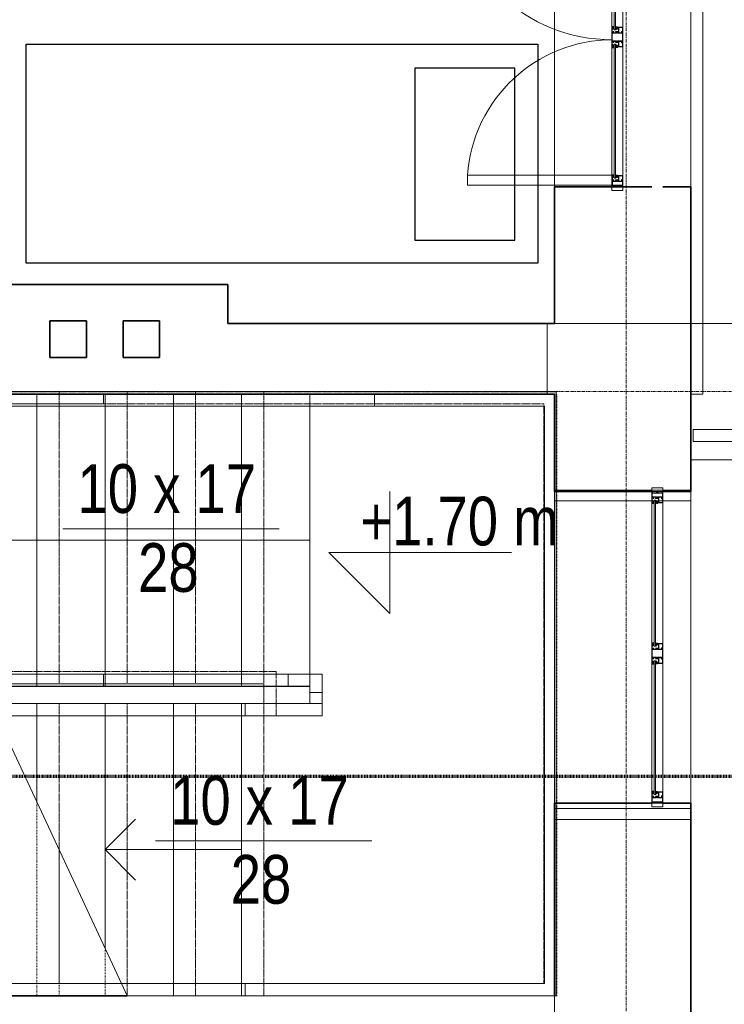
# Model space of a CAD drawing. Header units: millimetres. Extents: x -57350 to 14871, y -25411 to 16830.
# Tile 55 of 66: x -7458 to -4566, y -8199 to -4158. Entities that reach past the tile are written whole.
import ezdxf

# ---------------------------------------------------------------- set-up
doc = ezdxf.new("R2010")
doc.units = ezdxf.units.MM
for name, pattern in [('Kreska', [6.35, 3.175, -3.175]), ('Linia siatki', [22.225, 12.7, -3.175, 3.175, -3.175]), ('Ponad', [3.96875, 2.38125, -1.5875])]:
    doc.linetypes.add(name, pattern=pattern)
for name, color, linetype, lineweight in [('A-AREA', 7, 'Continuous', 5), ('A-DETL-GENF', 7, 'Continuous', 5), ('A-DETL-MBND', 7, 'Continuous', 5), ('A-DETL-THIN', 7, 'Continuous', 5), ('A-DOOR', 7, 'Continuous', 5), ('A-DOOR-FRAM', 7, 'Continuous', 5), ('A-FLOR', 7, 'Continuous', 5), ('A-FLOR-HRAL', 7, 'Continuous', 5), ('A-GLAZ', 7, 'Continuous', 5), ('A-WALL', 7, 'Continuous', 5), ('G-ANNO-DIMS', 7, 'Continuous', 5), ('G-ANNO-SYMB', 7, 'Continuous', 5), ('G-IMPT', 7, 'Continuous', 5), ('S-GRID', 7, 'Continuous', 5), ('S-STRS', 7, 'Continuous', 5), ('S-STRS-ANNO', 7, 'Continuous', 5), ('S-STRS-HDLN', 7, 'Kreska', 5), ('S-STRS-IDEN', 7, 'Continuous', 5), ('S-STRS-MBND', 7, 'Ponad', 5)]:
    doc.layers.add(name, color=color, linetype=linetype, lineweight=lineweight)
doc.styles.add('Arial_2', font='arial.ttf', dxfattribs={"width": 0.8, "height": 200})

# ---------------------------------------------------------------- blocks, each defined once
blk = doc.blocks.new('Typ poręczy górnej - Górna poręcz_wewnętrzny_-1538969-RZUT PIĘTRA I')
at = {"layer": 'A-FLOR-HRAL', "color": 253, "true_color": 0xaaaaaa}
for p, q in [((-7113.4, -5734.8), (-7113.4, -5694.4)), ((-8853.4, -5734.8), (-7113.4, -5734.8))]:
    blk.add_line(p, q, dxfattribs=at)
blk = doc.blocks.new('Typ poręczy górnej - Górna poręcz_wewnętrzny_-1538980-RZUT PIĘTRA I')
at = {"layer": 'A-FLOR-HRAL', "color": 253, "true_color": 0xaaaaaa}
for p, q in [((-8853.4, -6844), (-7113.4, -6844)), ((-7113.4, -6894), (-7113.4, -6844)), ((-8853.4, -6894), (-7113.4, -6894))]:
    blk.add_line(p, q, dxfattribs=at)
blk = doc.blocks.new('Typ poręczy górnej - Górna poręcz_wewnętrzny_-1541173-RZUT PIĘTRA I')
at = {"layer": 'A-FLOR-HRAL', "color": 253, "true_color": 0xaaaaaa}
for p, q in [((-7113.4, -5694.8), (-6292.7, -5694.8)), ((-6292.7, -5694.8), (-6000.8, -5694.8)), ((-6000.8, -5744.8), (-6000.8, -5694.8)), ((-6000.8, -5694.8), (-5263.4, -5694.8)), ((-8853.4, -5744.8), (-6292.7, -5744.8)), ((-6292.7, -5744.8), (-6000.8, -5744.8)), ((-6000.8, -5744.8), (-5303.8, -5744.8)), ((-5303.8, -5744.8), (-5303.8, -8114)), ((-6532.9, -8114), (-8853.4, -8114)), ((-6532.9, -8114), (-6532.9, -8164)), ((-5303.8, -8114), (-6532.9, -8114)), ((-6532.9, -8164), (-8853.4, -8164)), ((-5263.4, -8164), (-6532.9, -8164))]:
    blk.add_line(p, q, dxfattribs=at)
blk = doc.blocks.new('Typ poręczy górnej - Górna poręcz_wewnętrzny_-1541189-RZUT PIĘTRA I')
at = {"layer": 'A-FLOR-HRAL', "color": 253, "true_color": 0xaaaaaa}
for p, q in [((-7113.4, -6844), (-6355.4, -6844)), ((-6355.4, -6894), (-6355.4, -6844)), ((-6355.4, -6844), (-6216.4, -6844)), ((-6216.4, -6844), (-6216.4, -6919)), ((-7113.4, -6894), (-6355.4, -6894)), ((-6355.4, -6894), (-6266.4, -6894)), ((-6266.4, -6894), (-6266.4, -6919)), ((-6266.4, -6964.8), (-6266.4, -6919)), ((-6266.4, -6919), (-6216.4, -6919)), ((-6216.4, -6919), (-6216.4, -6969)), ((-6532.9, -6964.8), (-8853.4, -6964.8)), ((-6532.9, -6964.8), (-6532.9, -7014.8)), ((-6216.4, -6964.8), (-6532.9, -6964.8)), ((-6216.4, -7014.8), (-6216.4, -6964.8)), ((-6532.9, -7014.8), (-8853.4, -7014.8)), ((-6216.4, -7014.8), (-6532.9, -7014.8))]:
    blk.add_line(p, q, dxfattribs=at)
blk = doc.blocks.new('Typ poręczy górnej - Górna poręcz_wewnętrzny_-1533136-RZUT PIĘTRA I')
at = {"layer": 'A-DETL-MBND'}
for p, q in [((-4693.4, -5889.4), (-4693.4, -5839.4)), ((-4693.4, -5839.4), (-2568.4, -5839.4)), ((-2518.4, -5889.4), (-4693.4, -5889.4))]:
    blk.add_line(p, q, dxfattribs=at)
blk = doc.blocks.new('Typ poręczy górnej - Górna poręcz_wewnętrzny_-1542579-RZUT PIĘTRA I')
at = {"layer": 'A-FLOR-HRAL', "linetype": 'Ponad'}
for p, q in [((-8976, -5734.8), (-8976, -5684.8)), ((-6176, -5684.8), (-8976, -5684.8)), ((-5256.4, -5684.8), (-6176, -5684.8)), ((-5256.4, -8164), (-5256.4, -5684.8)), ((-6176, -5734.8), (-8976, -5734.8)), ((-5306.4, -5734.8), (-6176, -5734.8)), ((-5306.4, -8114), (-5306.4, -5734.8)), ((-7039.7, -8114), (-6456, -8114)), ((-6456, -8114), (-5306.4, -8114)), ((-7016.4, -8164), (-6456, -8164)), ((-6456, -8164), (-5256.4, -8164))]:
    blk.add_line(p, q, dxfattribs=at)
at = {"layer": 'A-FLOR-HRAL'}
for p, q in [((-8976, -8114), (-8976, -8164)), ((-8976, -8114), (-7039.7, -8114)), ((-7016.4, -8164), (-7039.7, -8114)), ((-8976, -8164), (-7016.4, -8164))]:
    blk.add_line(p, q, dxfattribs=at)
blk = doc.blocks.new('Typ poręczy górnej - Górna poręcz_wewnętrzny_-1542595-RZUT PIĘTRA I')
at = {"layer": 'A-FLOR-HRAL', "linetype": 'Ponad'}
for p, q in [((-8976, -6884), (-8976, -6834)), ((-6405.6, -6834), (-8976, -6834)), ((-6405.6, -7014.8), (-6405.6, -6834)), ((-6455.6, -6884), (-8976, -6884)), ((-6455.6, -6964.8), (-6455.6, -6884)), ((-7575.6, -6964.8), (-6530.6, -6964.8)), ((-6530.6, -6964.8), (-6455.6, -6964.8)), ((-7552.3, -7014.8), (-6530.6, -7014.8)), ((-6530.6, -7014.8), (-6405.6, -7014.8))]:
    blk.add_line(p, q, dxfattribs=at)
at = {"layer": 'A-FLOR-HRAL'}
for p, q in [((-8976, -6964.8), (-8976, -7014.8)), ((-8976, -6964.8), (-7575.6, -6964.8)), ((-7552.3, -7014.8), (-7575.6, -6964.8)), ((-8976, -7014.8), (-7552.3, -7014.8))]:
    blk.add_line(p, q, dxfattribs=at)
blk = doc.blocks.new('Aluprof_MB-45_I_Alu_Window-FIX-4-panel_ENG_R-00495 - 1230 x 1480-1588573-RZUT PIĘTRA I')
at = {"layer": 'A-DETL-GENF'}
for p, q in [((-68.5, -120), (-590, -120)), ((590, -120), (18.5, -120)), ((-590, -129), (-68.5, -129)), ((-590, -135), (-68.5, -135)), ((18.5, -129), (590, -129)), ((18.5, -135), (590, -135)), ((-63.7, -165), (-593.3, -165)), ((593.2, -165), (-13.9, -165))]:
    blk.add_line(p, q, dxfattribs=at)
at = {"layer": 'A-GLAZ', "color": 55, "true_color": 0xafaf3c}
for p, q in [((-655, -120), (-640, -120)), ((-655, -165), (-655, -120)), ((-640, -120), (-640, -165)), ((655, -120), (640, -120)), ((640, -120), (640, -165)), ((655, -165), (655, -120)), ((-640, -165), (-655, -165)), ((640, -165), (655, -165))]:
    blk.add_line(p, q, dxfattribs=at)
at = {"layer": 'G-IMPT'}
for p, q in [((-602.7, -135), (-602.4, -135)), ((-593.2, -138.6), (-595.1, -138.6)), ((-593, -143.4), (-592.9, -141.7)), ((-591.9, -143.6), (-592.8, -143.6)), ((-592.6, -137.7), (-592.7, -138.2)), ((-592.4, -135), (-590.9, -135)), ((-589.9, -136.7), (-591.1, -142.9)), ((-68.6, -136.7), (-67.4, -142.9)), ((-66.1, -135), (-67.6, -135)), ((-66.6, -143.6), (-65.7, -143.6)), ((-65.9, -137.7), (-65.8, -138.2)), ((-65.5, -143.4), (-65.6, -141.7)), ((-65.3, -138.6), (-63.4, -138.6)), ((-55.8, -135), (-56.1, -135)), ((5.8, -135), (6.1, -135)), ((15.3, -138.6), (13.4, -138.6)), ((15.5, -143.4), (15.6, -141.7)), ((16.6, -143.6), (15.7, -143.6)), ((15.9, -137.7), (15.8, -138.2)), ((16.1, -135), (17.6, -135)), ((18.6, -136.7), (17.4, -142.9)), ((589.9, -136.7), (591.1, -142.9)), ((592.4, -135), (590.9, -135)), ((591.9, -143.6), (592.8, -143.6)), ((592.6, -137.7), (592.7, -138.2)), ((593, -143.4), (592.9, -141.7)), ((593.2, -138.6), (595.1, -138.6)), ((602.7, -135), (602.4, -135))]:
    blk.add_line(p, q, dxfattribs=at)
at = {"layer": 'G-IMPT', "flags": 128}
for points in [[(-590, -120.5), (-590.5, -120), (-640, -120), (-640, -123.6), (-638.5, -124), (-638, -124), (-638, -122), (-635, -122), (-635, -131.7), (-634.8, -131.9), (-635, -132.1), (-635, -140), (-638, -140), (-638, -138), (-638.5, -138), (-640, -138.4), (-640, -146.6), (-638.5, -147), (-638, -147), (-638, -145), (-635, -145), (-635, -153.8), (-634.8, -154), (-635, -154.2), (-635, -163), (-638, -163), (-638, -161), (-638.5, -161), (-640, -161.4), (-640, -165), (-611, -165), (-611, -161.4), (-612.5, -161), (-613, -161), (-613, -163), (-616, -163), (-616, -154.2), (-616.2, -154), (-616, -153.8), (-616, -145), (-613, -145), (-613, -147), (-612.5, -147), (-611, -146.6), (-611, -135.9), (-611.2, -135.7), (-612, -135.7), (-612.2, -135.9), (-612.2, -137.2), (-616, -137.2), (-616, -132.1), (-616.2, -131.9), (-616, -131.7), (-616, -126.7), (-612.2, -126.7), (-612.2, -128), (-612, -128.2), (-611.2, -128.2), (-611, -128), (-611, -125.5), (-611.2, -125.3), (-614.5, -125.3), (-614.5, -124), (-616, -124), (-616, -121.6), (-600, -121.6), (-600, -124), (-601.5, -124), (-601.5, -125), (-598, -125), (-597, -124), (-598.5, -124), (-598.5, -121.5), (-591.5, -121.5), (-591.5, -124), (-593, -124), (-592, -125), (-590, -125)], [(18, -120), (18.5, -120.5), (18.5, -125), (16.5, -125), (15.5, -124), (17, -124), (17, -121.5), (10, -121.5), (10, -124), (11.5, -124), (10.5, -125), (7, -125), (7, -124), (8.5, -124), (8.5, -121.8), (-7.5, -121.8), (-7.5, -124), (-6, -124), (-6, -125.3), (-2.7, -125.3), (-2.5, -125.5), (-2.5, -128), (-2.7, -128.2), (-3.5, -128.2), (-3.7, -128), (-3.7, -126.7), (-7.6, -126.7), (-7.6, -131.7), (-7.8, -131.9), (-7.6, -132.1), (-7.6, -137.2), (-3.7, -137.2), (-3.7, -135.9), (-3.5, -135.7), (-2.7, -135.7), (-2.5, -135.9), (-2.5, -146.6), (-4, -147), (-4.5, -147), (-4.5, -145), (-7.5, -145), (-7.5, -153.8), (-7.7, -154), (-7.5, -154.2), (-7.5, -163), (-4.5, -163), (-4.5, -161), (-4, -161), (-2.5, -161.4), (-2.5, -165), (-47.5, -165), (-47.5, -161.4), (-46, -161), (-45.5, -161), (-45.5, -163), (-42.5, -163), (-42.5, -154.2), (-42.3, -154), (-42.5, -153.8), (-42.5, -145), (-45.5, -145), (-45.5, -147), (-46, -147), (-47.5, -146.6), (-47.5, -135.9), (-47.3, -135.7), (-46.5, -135.7), (-46.3, -135.9), (-46.3, -137.2), (-42.4, -137.2), (-42.4, -132.1), (-42.2, -131.9), (-42.4, -131.7), (-42.4, -126.7), (-46.3, -126.7), (-46.3, -128), (-46.5, -128.2), (-47.3, -128.2), (-47.5, -128), (-47.5, -125.5), (-47.3, -125.3), (-44, -125.3), (-44, -124), (-42.5, -124), (-42.5, -121.6), (-58.5, -121.6), (-58.5, -124), (-57, -124), (-57, -125), (-60.5, -125), (-61.5, -124), (-60, -124), (-60, -121.5), (-67, -121.5), (-67, -124), (-65.5, -124), (-66.5, -125), (-68.5, -125), (-68.5, -120.5), (-68, -120)], [(590, -120.5), (590.5, -120), (640, -120), (640, -123.6), (638.5, -124), (638, -124), (638, -122), (635, -122), (635, -131.7), (634.8, -131.9), (635, -132.1), (635, -140), (638, -140), (638, -138), (638.5, -138), (640, -138.4), (640, -146.6), (638.5, -147), (638, -147), (638, -145), (635, -145), (635, -153.8), (634.8, -154), (635, -154.2), (635, -163), (638, -163), (638, -161), (638.5, -161), (640, -161.4), (640, -165), (611, -165), (611, -161.4), (612.5, -161), (613, -161), (613, -163), (616, -163), (616, -154.2), (616.2, -154), (616, -153.8), (616, -145), (613, -145), (613, -147), (612.5, -147), (611, -146.6), (611, -135.9), (611.2, -135.7), (612, -135.7), (612.2, -135.9), (612.2, -137.2), (616, -137.2), (616, -132.1), (616.2, -131.9), (616, -131.7), (616, -126.7), (612.2, -126.7), (612.2, -128), (612, -128.2), (611.2, -128.2), (611, -128), (611, -125.5), (611.2, -125.3), (614.5, -125.3), (614.5, -124), (616, -124), (616, -121.6), (600, -121.6), (600, -124), (601.5, -124), (601.5, -125), (598, -125), (597, -124), (598.5, -124), (598.5, -121.5), (591.5, -121.5), (591.5, -124), (593, -124), (592, -125), (590, -125)], [(-617.6, -138.2), (-617.1, -138.7), (-612.5, -138.7), (-612.5, -143.5), (-617.1, -143.5), (-617.6, -144), (-617.6, -163.4), (-633.4, -163.4), (-633.4, -144), (-633.9, -143.5), (-638.5, -143.5), (-638.5, -141.5), (-633.9, -141.5), (-633.4, -141), (-633.4, -121.6), (-617.6, -121.6)], [(-613.2, -160.8), (-613.3, -161.2), (-613.9, -161.4), (-615, -160.7), (-614.7, -159.8), (-609.8, -159.8), (-609.8, -163.1), (-609.3, -163.6), (-595.4, -163.6), (-594.4, -162.6), (-594.4, -148.7), (-594.9, -148.2), (-612.2, -148.2), (-615.1, -148.2), (-615.5, -147.3), (-613.6, -145.5), (-613.2, -145.6), (-613.2, -147.2), (-611, -147.2), (-594.8, -147.2), (-594.3, -146.7), (-594.3, -144.5), (-595.5, -144.5), (-600.6, -142.6), (-601, -142.1), (-600.9, -141.7), (-600.2, -141.5), (-595.3, -143.3), (-594.5, -143.3), (-594.8, -141.5), (-593.5, -141.5), (-593, -142), (-593, -164.7), (-593.3, -165), (-611, -165), (-611, -160.8)], [(-596.3, -128.9), (-597.9, -128.9), (-598.7, -129), (-600, -129), (-600.3, -128.7), (-600, -125.3), (-599.7, -125), (-590.3, -125), (-590, -125.3), (-589.7, -128.7), (-590, -129), (-591.3, -129), (-592.1, -128.9), (-593.7, -128.9), (-594.4, -129), (-595.6, -129)], [(-62.2, -128.9), (-60.6, -128.9), (-59.8, -129), (-58.5, -129), (-58.2, -128.7), (-58.5, -125.3), (-58.8, -125), (-68.2, -125), (-68.5, -125.3), (-68.8, -128.7), (-68.5, -129), (-67.2, -129), (-66.4, -128.9), (-64.8, -128.9), (-64.1, -129), (-62.9, -129)], [(-45.3, -160.8), (-45.2, -161.2), (-44.6, -161.4), (-43.5, -160.7), (-43.8, -159.8), (-48.7, -159.8), (-48.7, -163.1), (-49.2, -163.6), (-63.1, -163.6), (-64.1, -162.6), (-64.1, -148.7), (-63.6, -148.2), (-46.3, -148.2), (-43.4, -148.2), (-43, -147.3), (-44.9, -145.5), (-45.3, -145.6), (-45.3, -147.2), (-47.5, -147.2), (-63.7, -147.2), (-64.2, -146.7), (-64.2, -144.5), (-63, -144.5), (-57.9, -142.6), (-57.5, -142.1), (-57.6, -141.7), (-58.3, -141.5), (-63.2, -143.3), (-64, -143.3), (-63.7, -141.5), (-65, -141.5), (-65.5, -142), (-65.5, -164.7), (-65.3, -165), (-47.5, -165), (-47.5, -160.8)], [(-40.7, -121.8), (-9.3, -121.8), (-9.3, -138.5), (-8.8, -139), (-4.3, -139), (-4.3, -143.2), (-8.8, -143.2), (-9.3, -143.7), (-9.3, -163.2), (-40.7, -163.2), (-40.7, -143.7), (-41.2, -143.2), (-45.7, -143.2), (-45.7, -139), (-41.2, -139), (-40.7, -138.5)], [(-4.7, -160.8), (-4.8, -161.2), (-5.4, -161.4), (-6.5, -160.7), (-6.2, -159.8), (-1.3, -159.8), (-1.3, -163.1), (-0.8, -163.6), (13.1, -163.6), (14.1, -162.6), (14.1, -148.7), (13.6, -148.2), (-3.7, -148.2), (-6.6, -148.2), (-7, -147.3), (-5.1, -145.5), (-4.7, -145.6), (-4.7, -147.2), (-2.5, -147.2), (13.7, -147.2), (14.2, -146.7), (14.2, -144.5), (13, -144.5), (7.9, -142.6), (7.5, -142.1), (7.6, -141.7), (8.3, -141.5), (13.2, -143.3), (14, -143.3), (13.7, -141.5), (15, -141.5), (15.5, -142), (15.5, -164.7), (15.2, -165), (-2.5, -165), (-2.5, -160.8)], [(12.2, -128.9), (10.6, -128.9), (9.8, -129), (8.5, -129), (8.2, -128.7), (8.5, -125.3), (8.8, -125), (18.2, -125), (18.5, -125.3), (18.8, -128.7), (18.5, -129), (17.2, -129), (16.4, -128.9), (14.8, -128.9), (14.1, -129), (12.9, -129)], [(596.3, -128.9), (597.9, -128.9), (598.7, -129), (600, -129), (600.3, -128.7), (600, -125.3), (599.7, -125), (590.3, -125), (590, -125.3), (589.7, -128.7), (590, -129), (591.3, -129), (592.1, -128.9), (593.7, -128.9), (594.4, -129), (595.6, -129)], [(613.2, -160.8), (613.3, -161.2), (613.9, -161.4), (615, -160.7), (614.7, -159.8), (609.8, -159.8), (609.8, -163.1), (609.3, -163.6), (595.4, -163.6), (594.4, -162.6), (594.4, -148.7), (594.9, -148.2), (612.2, -148.2), (615.1, -148.2), (615.5, -147.3), (613.6, -145.5), (613.2, -145.6), (613.2, -147.2), (611, -147.2), (594.8, -147.2), (594.3, -146.7), (594.3, -144.5), (595.5, -144.5), (600.6, -142.6), (601, -142.1), (600.9, -141.7), (600.2, -141.5), (595.3, -143.3), (594.5, -143.3), (594.8, -141.5), (593.5, -141.5), (593, -142), (593, -164.7), (593.2, -165), (611, -165), (611, -160.8)], [(617.6, -138.2), (617.1, -138.7), (612.5, -138.7), (612.5, -143.5), (617.1, -143.5), (617.6, -144), (617.6, -163.4), (633.4, -163.4), (633.4, -144), (633.9, -143.5), (638.5, -143.5), (638.5, -141.5), (633.9, -141.5), (633.4, -141), (633.4, -121.6), (617.6, -121.6)]]:
    blk.add_lwpolyline(points, close=True, dxfattribs=at)
for points in [[(-544, -129), (-604, -129), (-604, -135), (-544, -135)], [(-597, -125), (-597, -124), (-597.5, -124), (-597.5, -123.5), (-597.3, -123.1), (-596.5, -122), (-593.5, -122), (-592.7, -123.1), (-592.5, -123.5), (-592.5, -124), (-593, -124), (-593, -125)], [(-593.1, -141.5), (-595.2, -141.5), (-595.4, -142.3)], [(-114.5, -129), (-54.5, -129), (-54.5, -135), (-114.5, -135)], [(-61.5, -125), (-61.5, -124), (-61, -124), (-61, -123.5), (-61.2, -123.1), (-62, -122), (-65, -122), (-65.8, -123.1), (-66, -123.5), (-66, -124), (-65.5, -124), (-65.5, -125)], [(-65.4, -141.5), (-63.3, -141.5), (-63.1, -142.3)], [(64.5, -129), (4.5, -129), (4.5, -135), (64.5, -135)], [(11.5, -125), (11.5, -124), (11, -124), (11, -123.5), (11.2, -123.1), (12, -122), (15, -122), (15.8, -123.1), (16, -123.5), (16, -124), (15.5, -124), (15.5, -125)], [(15.4, -141.5), (13.3, -141.5), (13.1, -142.3)], [(544, -129), (604, -129), (604, -135), (544, -135)], [(597, -125), (597, -124), (597.5, -124), (597.5, -123.5), (597.3, -123.1), (596.5, -122), (593.5, -122), (592.7, -123.1), (592.5, -123.5), (592.5, -124), (593, -124), (593, -125)], [(593.1, -141.5), (595.2, -141.5), (595.4, -142.3)]]:
    blk.add_lwpolyline(points, dxfattribs=at)
at = {"layer": 'G-IMPT'}
for centre in [(-595, -123.7), (-63.5, -123.7), (13.5, -123.7), (595, -123.7)]:
    blk.add_circle(centre, 1, dxfattribs=at)
for centre, radius, start, end in [((-602.8, -135.8), 0.82, 88.3309, 254.1936), ((-606.2, -147), 10.9, 24.1906, 72.9309), ((-603, -142.1), 7.1, 38.4087, 84.7254), ((-597, -137.3), 0.57, 216.6541, 311.4905), ((-592.3, -139.8), 4.82, 91.8339, 154.522), ((-595.9, -142.2), 0.5, 224.7824, 345), ((-592.3, -139), 3.53, 72.0819, 164.2736), ((-595.1, -138), 0.606, 180.9387, 274.7577), ((-593.4, -138), 0.711, 284.2724, 341.4484), ((-593.1, -141.7), 0.2, 355, 90), ((-592.8, -143.4), 0.2, 175, 270), ((-591.2, -138), 1.38, 95.8715, 168.0912), ((-591.9, -142.8), 0.8, 270, 355.7208), ((-591.4, -136.1), 0.492, 278.4511, 68.4438), ((-591, -136.2), 1.19, 335.9195, 86.1021), ((-67.5, -136.2), 1.19, 93.8979, 204.0805), ((-67.1, -136.1), 0.492, 111.5562, 261.5489), ((-66.6, -142.8), 0.8, 184.2792, 270), ((-66.2, -139), 3.53, 15.7264, 107.9181), ((-67.3, -138), 1.38, 11.9088, 84.1285), ((-66.2, -139.8), 4.82, 25.478, 88.1661), ((-65.1, -138), 0.711, 198.5516, 255.7276), ((-65.7, -143.4), 0.2, 270, 5), ((-65.4, -141.7), 0.2, 90, 185), ((-63.4, -138), 0.606, 265.2423, 359.0613), ((-62.6, -142.2), 0.5, 195, 315.2176), ((-52.3, -147), 10.9, 107.0691, 155.8094), ((-61.5, -137.3), 0.57, 228.5095, 323.3459), ((-55.5, -142.1), 7.1, 95.2746, 141.5913), ((-55.7, -135.8), 0.82, 285.8064, 91.6691), ((5.7, -135.8), 0.82, 88.3309, 254.1936), ((2.3, -147), 10.9, 24.1906, 72.9309), ((5.5, -142.1), 7.1, 38.4087, 84.7254), ((11.5, -137.3), 0.57, 216.6541, 311.4905), ((16.2, -139.8), 4.82, 91.8339, 154.522), ((12.6, -142.2), 0.5, 224.7824, 345), ((16.2, -139), 3.53, 72.0819, 164.2736), ((13.4, -138), 0.606, 180.9387, 274.7577), ((15.1, -138), 0.711, 284.2724, 341.4484), ((15.4, -141.7), 0.2, 355, 90), ((15.7, -143.4), 0.2, 175, 270), ((17.3, -138), 1.38, 95.8715, 168.0912), ((16.6, -142.8), 0.8, 270, 355.7208), ((17.1, -136.1), 0.492, 278.4511, 68.4438), ((17.5, -136.2), 1.19, 335.9195, 86.1021), ((591, -136.2), 1.19, 93.8979, 204.0805), ((591.4, -136.1), 0.492, 111.5562, 261.5489), ((591.9, -142.8), 0.8, 184.2792, 270), ((592.3, -139), 3.53, 15.7264, 107.9181), ((591.2, -138), 1.38, 11.9088, 84.1285), ((592.3, -139.8), 4.82, 25.478, 88.1661), ((593.4, -138), 0.711, 198.5516, 255.7276), ((592.8, -143.4), 0.2, 270, 5), ((593.1, -141.7), 0.2, 90, 185), ((595.1, -138), 0.606, 265.2423, 359.0613), ((595.9, -142.2), 0.5, 195, 315.2176), ((606.2, -147), 10.9, 107.0691, 155.8094), ((597, -137.3), 0.57, 228.5095, 323.3459), ((603, -142.1), 7.1, 95.2746, 141.5913), ((602.8, -135.8), 0.82, 285.8064, 91.6691)]:
    blk.add_arc(centre, radius, start, end, dxfattribs=at)
blk = doc.blocks.new('OBS oznaczenie biegu schodów ___FK_4_0 - OBS_Oznaczenie biegu schodów-885247-RZUT PIĘTRA I')
at = {"layer": 'S-STRS-IDEN'}
blk.add_line((1.184, 0.362), (10.056, 0.362), dxfattribs=at)
blk = doc.blocks.new('Rzędne punktów - Znacznik rzędnej-348474-RZUT PIĘTRA I')
at = {"layer": 'G-ANNO-DIMS'}
for p, q in [((0, 0), (0, 5)), ((-2.5, 2.5), (0, 0)), ((-2.5, 2.5), (5, 2.5))]:
    blk.add_line(p, q, dxfattribs=at)
blk = doc.blocks.new('M_Jednoskrzydłowe płytowe - 75-1438897-PARTER')
at = {"layer": 'A-DOOR'}
for p, q in [((324, -150), (324, -900)), ((375, -150), (324, -150)), ((375, -150), (375, -900)), ((375, -900), (324, -900))]:
    blk.add_line(p, q, dxfattribs=at)
blk.add_arc((375, -150), 751.7, 180, 266.1097, dxfattribs=at)

msp = doc.modelspace()

# ---------------------------------------------------------------- linework, layer by layer
for p, q in [((-7431.61546, -5157.8889), (-7431.61546, -4257.8889)), ((-7431.61546, -4257.8889), (-5331.61546, -4257.8889)), ((-5331.61546, -4257.8889), (-5331.61546, -5157.8889)), ((-5331.61546, -5157.8889), (-7431.61546, -5157.8889))]:
    msp.add_line(p, q)
msp.add_lwpolyline([(-5425.98995, -5063.5291), (-5425.98995, -4357.47902), (-5835.58184, -4357.47902), (-5835.58184, -5063.5291)], close=True)
at = {"layer": 'A-AREA', "color": 253, "true_color": 0xaaaaaa}
for p, q in [((-5263.41602, -6133.40745), (-5263.41602, -7395.40745)), ((-5263.41602, -7440.40745), (-5263.41602, -7588.40745))]:
    msp.add_line(p, q, dxfattribs=at)
at = {"layer": 'A-DETL-THIN'}
for p, q in [((-7333.41602, -5394.40745), (-7183.41602, -5394.40745)), ((-7333.41602, -5544.40745), (-7333.41602, -5394.40745)), ((-7333.41602, -5394.40745), (-7183.41602, -5394.40745)), ((-7333.41602, -5544.40745), (-7333.41602, -5394.40745)), ((-7183.41602, -5394.40745), (-7183.41602, -5544.40745)), ((-7183.41602, -5394.40745), (-7183.41602, -5544.40745)), ((-7033.41602, -5394.40745), (-6883.41602, -5394.40745)), ((-7033.41602, -5544.40745), (-7033.41602, -5394.40745)), ((-7033.41602, -5394.40745), (-6883.41602, -5394.40745)), ((-7033.41602, -5544.40745), (-7033.41602, -5394.40745)), ((-6883.41602, -5394.40745), (-6883.41602, -5544.40745)), ((-6883.41602, -5394.40745), (-6883.41602, -5544.40745)), ((-7183.41602, -5544.40745), (-7333.41602, -5544.40745)), ((-7183.41602, -5544.40745), (-7333.41602, -5544.40745)), ((-6883.41602, -5544.40745), (-7033.41602, -5544.40745)), ((-6883.41602, -5544.40745), (-7033.41602, -5544.40745))]:
    msp.add_line(p, q, dxfattribs=at)
at = {"layer": 'A-DOOR-FRAM', "color": 253, "true_color": 0xaaaaaa}
for p, q in [((-5263.41602, -6088.40745), (-5263.41602, -6133.40745)), ((-4703.41602, -6088.40745), (-5263.41602, -6088.40745)), ((-5263.41602, -6133.40745), (-5263.41602, -7395.40745)), ((-5263.41602, -6133.40745), (-4703.41602, -6133.40745)), ((-5263.41602, -7395.40745), (-5263.41602, -7440.40745)), ((-4703.41602, -7395.40745), (-5263.41602, -7395.40745)), ((-4703.41602, -7440.40745), (-5263.41602, -7440.40745))]:
    msp.add_line(p, q, dxfattribs=at)
at = {"layer": 'A-FLOR'}
for p, q in [((-4653.41602, -5694.40745), (-4653.41602, 2095.59255)), ((-4703.41602, -5694.40745), (-4653.41602, -5694.40745))]:
    msp.add_line(p, q, dxfattribs=at)
at = {"layer": 'A-FLOR', "color": 253, "true_color": 0xaaaaaa}
for p, q in [((-5293.41602, -5404.40745), (-5293.41602, -5694.40745)), ((-3003.41602, -5404.40745), (-5263.41602, -5404.40745)), ((-7016.24685, -8164.40745), (-5263.41602, -8164.40745)), ((-5263.41602, -8164.40745), (-5263.41602, -13784.40745))]:
    msp.add_line(p, q, dxfattribs=at)
at = {"layer": 'A-WALL'}
for p, q in [((-5263.41602, -4844.40745), (-5263.41602, -3564.40745)), ((-4703.41602, -3564.40745), (-4703.41602, -4844.40745)), ((-5263.41602, -7374.40745), (-5263.41602, -6094.40745)), ((-4703.41602, -6094.40745), (-4703.41602, -7374.40745))]:
    msp.add_line(p, q, dxfattribs=at)
at = {"layer": 'A-WALL', "lineweight": 35}
for p, q in [((-5263.41602, -4844.40745), (-5263.41602, -5404.40745)), ((-4863.46563, -4844.40745), (-5263.41602, -4844.40745)), ((-4703.41602, -4844.40745), (-4818.36641, -4844.40745)), ((-4703.41602, -6094.40745), (-4703.41602, -4844.40745)), ((-6603.41602, -5244.40745), (-7913.41602, -5244.40745)), ((-6603.41602, -5404.40745), (-6603.41602, -5244.40745)), ((-7333.41602, -5394.40745), (-7183.41602, -5394.40745)), ((-7333.41602, -5544.40745), (-7333.41602, -5394.40745)), ((-7183.41602, -5394.40745), (-7183.41602, -5544.40745)), ((-7033.41602, -5394.40745), (-6883.41602, -5394.40745)), ((-7033.41602, -5544.40745), (-7033.41602, -5394.40745)), ((-6883.41602, -5394.40745), (-6883.41602, -5544.40745)), ((-5263.41602, -5404.40745), (-6603.41602, -5404.40745)), ((-7183.41602, -5544.40745), (-7333.41602, -5544.40745)), ((-6883.41602, -5544.40745), (-7033.41602, -5544.40745)), ((-9523.41602, -5694.40745), (-5263.41602, -5694.40745)), ((-5263.41602, -5694.40745), (-5263.41602, -6094.40745)), ((-5263.41602, -6094.40745), (-4863.46563, -6094.40745)), ((-4818.36641, -6094.40745), (-4703.41602, -6094.40745)), ((-5263.41602, -7374.40745), (-5263.41602, -8164.40745)), ((-4863.46563, -7374.40745), (-5263.41602, -7374.40745)), ((-4703.41602, -7374.40745), (-4818.36641, -7374.40745)), ((-4703.41602, -13844.40745), (-4703.41602, -7374.40745)), ((-7016.24685, -8164.40745), (-10333.41602, -8164.40745))]:
    msp.add_line(p, q, dxfattribs=at)
at = {"layer": 'A-WALL', "color": 253, "true_color": 0xaaaaaa}
msp.add_line((-4703.41602, -5964.40745), (-2443.41602, -5964.40745), dxfattribs=at)
at = {"layer": 'G-ANNO-SYMB', "linetype": 'Kreska', "lineweight": 70}
msp.add_line((-55682.0653, -7263.09522), (97.70978, -7263.09522), dxfattribs=at)
at = {"layer": 'S-GRID', "linetype": 'Linia siatki'}
for p, q in [((-4968.41602, 10521.57226), (-4968.41602, -21375.48764)), ((-55866.74056, -5684.40745), (1287.74041, -5684.40745))]:
    msp.add_line(p, q, dxfattribs=at)
at = {"layer": 'S-STRS', "linetype": 'Ponad'}
for p, q in [((-7386.82869, -6894.40745), (-7386.82869, -5694.40745)), ((-7106.82869, -6894.40745), (-7106.82869, -5694.40745)), ((-6826.82869, -6894.40745), (-6826.82869, -5694.40745)), ((-6546.82869, -6894.40745), (-6546.82869, -5694.40745)), ((-6266.82869, -6894.40745), (-6266.82869, -5694.40745)), ((-7386.82869, -6964.40745), (-7386.82869, -7369.48382)), ((-7106.82869, -6964.40745), (-7106.82869, -7969.94576)), ((-6826.82869, -6964.40745), (-6826.82869, -8164.40745)), ((-6546.82869, -6964.40745), (-6546.82869, -8164.40745)), ((-7295.98904, -7564.52484), (-7295.98904, -8114.00745))]:
    msp.add_line(p, q, dxfattribs=at)
at = {"layer": 'S-STRS'}
for p, q in [((-7386.82869, -6894.40745), (-7386.82869, -5694.40745)), ((-7106.82869, -6894.40745), (-7106.82869, -5694.40745)), ((-6826.82869, -6894.40745), (-6826.82869, -5694.40745)), ((-6546.82869, -6894.40745), (-6546.82869, -5694.40745)), ((-6266.82869, -6894.40745), (-6266.82869, -5694.40745)), ((-7386.82869, -6894.40745), (-7666.82869, -6894.40745)), ((-7106.82869, -6894.40745), (-7386.82869, -6894.40745)), ((-6826.82869, -6894.40745), (-7106.82869, -6894.40745)), ((-6546.82869, -6894.40745), (-6826.82869, -6894.40745)), ((-6266.82869, -6894.40745), (-6546.82869, -6894.40745)), ((-6266.82869, -6894.40745), (-6266.82869, -6964.40745)), ((-7386.82869, -6964.40745), (-7386.82869, -7369.48382)), ((-7106.82869, -6964.40745), (-7106.82869, -7969.94576)), ((-6826.82869, -6964.40745), (-6826.82869, -8164.40745)), ((-6546.82869, -6964.40745), (-6546.82869, -8164.40745)), ((-6266.82869, -6964.40745), (-6455.94664, -6964.40745)), ((-7295.98904, -7564.52484), (-7295.98904, -8114.00745))]:
    msp.add_line(p, q, dxfattribs=at)
at = {"layer": 'S-STRS-ANNO'}
for p, q in [((-7386.82869, -6294.40745), (-7666.82869, -6294.40745)), ((-7106.82869, -6294.40745), (-7386.82869, -6294.40745)), ((-6826.82869, -6294.40745), (-7106.82869, -6294.40745)), ((-6546.82869, -6294.40745), (-6826.82869, -6294.40745)), ((-6266.82869, -6294.40745), (-6546.82869, -6294.40745)), ((-7106.82869, -7564.40745), (-6981.82869, -7439.40745)), ((-7106.82869, -7564.40745), (-6826.82869, -7564.40745)), ((-7106.82869, -7564.40745), (-6981.82869, -7689.40745)), ((-6826.82869, -7564.40745), (-6546.82869, -7564.40745))]:
    msp.add_line(p, q, dxfattribs=at)
at = {"layer": 'S-STRS-HDLN'}
for p, q in [((-5253.41602, -5694.40745), (-5263.36641, -5694.40745)), ((-5253.41602, -8164.40745), (-5253.41602, -5694.40745)), ((-7386.82869, -7369.80068), (-7386.82869, -8164.40745)), ((-7386.82869, -7369.80068), (-7386.82869, -8164.40745)), ((-7106.82869, -7970.18053), (-7106.82869, -8164.40745)), ((-7106.82869, -7970.18053), (-7106.82869, -8164.40745)), ((-7295.98904, -8114.05706), (-7295.98904, -8164.40745)), ((-7295.98904, -8114.05706), (-7295.98904, -8164.40745)), ((-7016.20445, -8164.40745), (-7016.37, -8164.05241)), ((-5255.93943, -8164.40745), (-5253.41602, -8164.40745))]:
    msp.add_line(p, q, dxfattribs=at)
at = {"layer": 'S-STRS-MBND'}
for p, q in [((-6455.98904, -5684.40745), (-8975.98904, -5684.40745)), ((-7295.98904, -6884.40745), (-7295.98904, -5684.40745)), ((-7295.98904, -6884.40745), (-7295.98904, -5684.40745)), ((-7015.98904, -6884.40745), (-7015.98904, -5684.40745)), ((-7015.98904, -6884.40745), (-7015.98904, -5684.40745)), ((-6735.98904, -6884.40745), (-6735.98904, -5684.40745)), ((-6735.98904, -6884.40745), (-6735.98904, -5684.40745)), ((-5255.98904, -5684.40745), (-6455.98904, -5684.40745)), ((-6455.98904, -6884.40745), (-6455.98904, -5684.40745)), ((-6455.98904, -6884.40745), (-6455.98904, -5684.40745)), ((-5255.98904, -8164.40745), (-5255.98904, -5684.40745)), ((-6455.98904, -6884.40745), (-8975.98904, -6884.40745)), ((-6455.98904, -6884.40745), (-6455.98904, -6964.40745)), ((-7575.77364, -6964.40745), (-6455.98904, -6964.40745)), ((-7295.98904, -6964.40745), (-7295.98904, -7564.29007)), ((-7295.98904, -6964.40745), (-7295.98904, -7564.29007)), ((-7015.98904, -6964.40745), (-7015.98904, -8164.40745)), ((-7015.98904, -6964.40745), (-7015.98904, -8164.40745)), ((-6735.98904, -6964.40745), (-6735.98904, -8164.40745)), ((-6735.98904, -6964.40745), (-6735.98904, -8164.40745)), ((-6455.98904, -6964.40745), (-6455.98904, -8164.40745)), ((-6455.98904, -6964.40745), (-6455.98904, -8164.40745)), ((-7016.20445, -8164.40745), (-6455.98904, -8164.40745)), ((-6455.98904, -8164.40745), (-5255.98904, -8164.40745))]:
    msp.add_line(p, q, dxfattribs=at)
at = {"layer": 'S-STRS-MBND', "linetype": 'Continuous'}
msp.add_line((-7039.70635, -8114.00745), (-7552.27173, -7014.80745), dxfattribs=at)

# ---------------------------------------------------------------- block references
at = {"layer": 'A-DETL-MBND'}
msp.add_blockref('Typ poręczy górnej - Górna poręcz_wewnętrzny_-1533136-RZUT PIĘTRA I', (0, 0), dxfattribs=at)
at = {"layer": 'A-DOOR'}
for p, xscale, yscale, zscale, rotation in [((-4892.2928, -3904.8955), -0.8903681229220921, 0.8903681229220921, 0.8903681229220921, 270.0000000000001), ((-4905.12201, -4539.19619), 0.7938426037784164, 0.7938426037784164, 0.7938426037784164, 270)]:
    msp.add_blockref('M_Jednoskrzydłowe płytowe - 75-1438897-PARTER', p, dxfattribs=dict(at, xscale=xscale, yscale=yscale, zscale=zscale, rotation=rotation))
at = {"layer": 'A-FLOR-HRAL'}
for name in ['Typ poręczy górnej - Górna poręcz_wewnętrzny_-1542579-RZUT PIĘTRA I', 'Typ poręczy górnej - Górna poręcz_wewnętrzny_-1542595-RZUT PIĘTRA I']:
    msp.add_blockref(name, (0, 0), dxfattribs=at)
at = {"layer": 'A-FLOR-HRAL', "color": 253, "true_color": 0xaaaaaa}
for name in ['Typ poręczy górnej - Górna poręcz_wewnętrzny_-1538969-RZUT PIĘTRA I', 'Typ poręczy górnej - Górna poręcz_wewnętrzny_-1541173-RZUT PIĘTRA I', 'Typ poręczy górnej - Górna poręcz_wewnętrzny_-1538980-RZUT PIĘTRA I', 'Typ poręczy górnej - Górna poręcz_wewnętrzny_-1541189-RZUT PIĘTRA I']:
    msp.add_blockref(name, (0, 0), dxfattribs=at)
at = {"layer": 'A-GLAZ', "color": 55, "true_color": 0xafaf3c, "rotation": 89.99999999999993}
for p in [(-5147.44801, -4204.40745), (-4983.41602, -6734.40745)]:
    msp.add_blockref('Aluprof_MB-45_I_Alu_Window-FIX-4-panel_ENG_R-00495 - 1230 x 1480-1588573-RZUT PIĘTRA I', p, dxfattribs=at)
at = {"layer": 'G-ANNO-DIMS', "xscale": 99.99999999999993, "yscale": 99.99999999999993, "zscale": 99.99999999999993}
msp.add_blockref('Rzędne punktów - Znacznik rzędnej-348474-RZUT PIĘTRA I', (-5938.94362, -6594.90112), dxfattribs=at)
at = {"layer": 'S-STRS-IDEN', "xscale": 99.99999999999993, "yscale": 99.99999999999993, "zscale": 99.99999999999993}
for p in [(-7398.63892, -6284.40745), (-7018.37805, -7564.40745)]:
    msp.add_blockref('OBS oznaczenie biegu schodów ___FK_4_0 - OBS_Oznaczenie biegu schodów-885247-RZUT PIĘTRA I', p, dxfattribs=at)

# ---------------------------------------------------------------- texts
at = {"layer": 'G-ANNO-DIMS', "color": 1, "true_color": 0xff0000, "insert": (-6059.88886, -6115.83741), "char_height": 200, "width": 962.2685768, "attachment_point": 1, "line_spacing_factor": 0.941778, "style": 'Arial_2'}
msp.add_mtext('+1.70 m', dxfattribs=at)
at = {"layer": 'S-STRS-IDEN', "char_height": 200, "attachment_point": 1, "style": 'Arial_2'}
for s, insert, width in [('10 x 17', (-7220.44498, -5982.42116), 910.717), ('28', (-6971.73665, -6306.53574), 307.848), ('10 x 17', (-6840.18411, -7262.42116), 910.717), ('28', (-6591.47577, -7586.53574), 307.848)]:
    msp.add_mtext(s, dxfattribs=dict(at, insert=insert, width=width))

doc.saveas('drawing.dxf')
